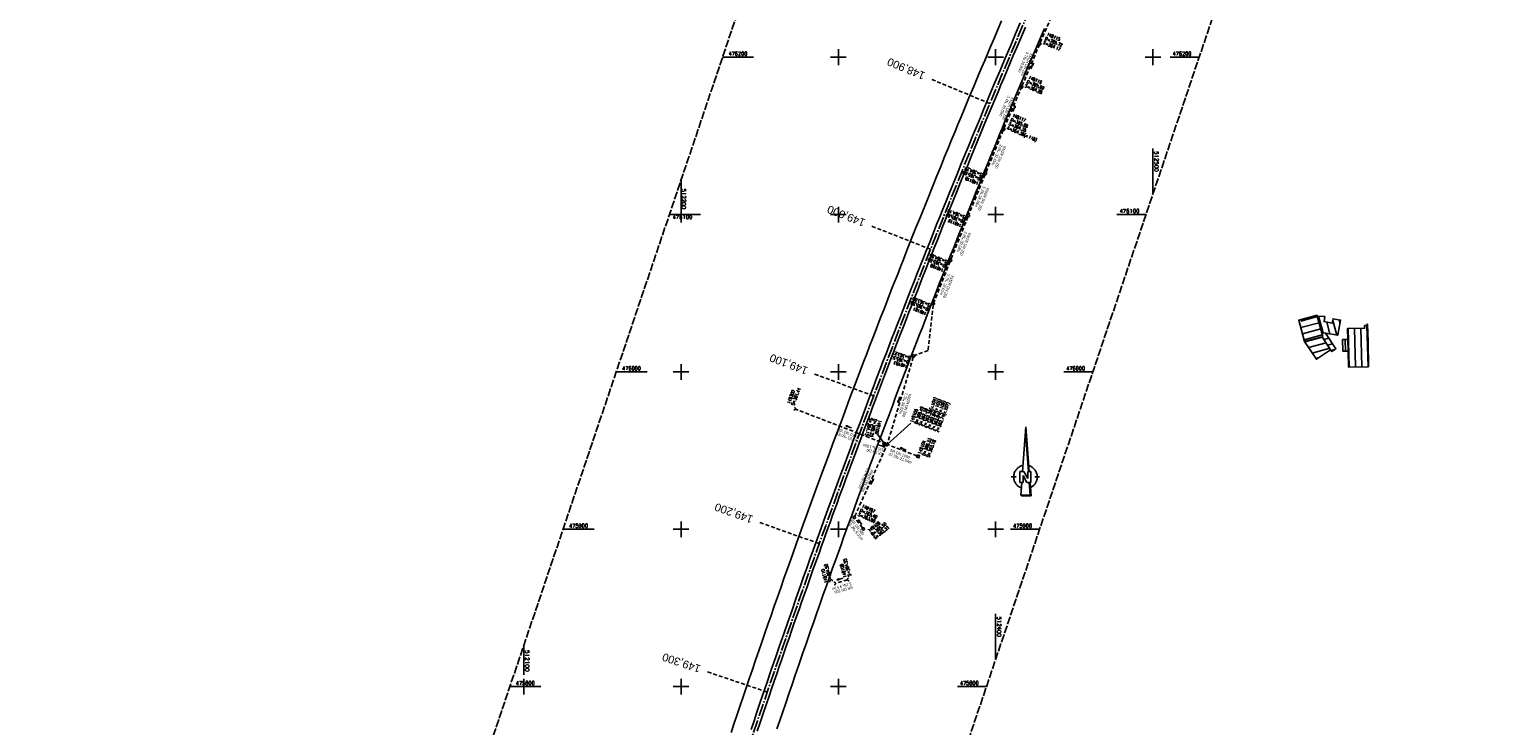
# Model space of a CAD drawing. Extents: x 510563 to 513920, y 467229 to 478797.
# Tile 61 of 67: x 511786 to 512720, y 475775 to 476218. Entities that reach past the tile are written whole.
import ezdxf
from ezdxf.enums import TextEntityAlignment as Align

# ---------------------------------------------------------------- set-up
doc = ezdxf.new("R2010")
doc.units = 0
doc.header["$LTSCALE"] = 10
doc.header["$MEASUREMENT"] = 0
for name, pattern in [('ACHSE', [5.5, 4, -0.5, 0.5, -0.5]), ('LT00', [0]), ('LT14', [0.6, 0.5, -0.1]), ('LT17', [0.15, 0.1, -0.05]), ('STRICHLINIE2', [0.375, 0.25, -0.125])]:
    doc.linetypes.add(name, pattern=pattern)
doc.layers.get('0').update_dxf_attribs({"linetype": 'LT00'})
for name, color, linetype in [('-AX-020', 250, 'ACHSE'), ('-BESCH-nachrichtlich', 81, 'STRICHLINIE2'), ('-Halt-Pfeil', 4, 'LT00'), ('-Haltung', 7, 'STRICHLINIE2'), ('-Haltungsbeschriftung', 140, 'LT00'), ('-Schachtbeschriftung', 5, 'LT00'), ('-ST-20', 30, 'LT17'), ('1401', 7, 'Continuous'), ('DFK_BEB_SCHR', 254, 'LT00'), ('DFK_BEBAUUNG', 250, 'LT00'), ('V89_AFBR_BAB', 1, 'LT00'), ('V89_KA_MULD', 182, 'LT00'), ('V89_KA_PRUF', 182, 'LT00'), ('V89_RASTER', 250, 'LT00'), ('V89_UK_DURCH', 182, 'LT00')]:
    doc.layers.add(name, color=color, linetype=linetype)
doc.layers.add('-BLATT_89-RAND', color=7, linetype='LT14', plot=False)
doc.styles.add('Beschrift', font='ARIAL.TTF')
doc.styles.add('Haltungsbeschriftung', font='ARIAL.TTF', dxfattribs={"width": 0.75})
doc.styles.add('schachtbeschriftung', font='romans.shx', dxfattribs={"width": 0.75, "height": 2})
doc.styles.get("Standard").update_dxf_attribs({"font": 'romans.shx'})

# ---------------------------------------------------------------- blocks, each defined once
blk = doc.blocks.new('SYMB1401')
at = {"layer": '1401'}
for p, q in [((-2.1, -28.35), (0, 0)), ((0, 0), (2.15, -28.35)), ((1.65, -28.35), (-0.25, -3.35)), ((1.7, -28.35), (-0.22, -3.01)), ((1.75, -28.35), (-0.2, -2.68)), ((1.8, -28.35), (-0.17, -2.34)), ((1.85, -28.35), (-0.15, -2.01)), ((1.9, -28.35), (-0.12, -1.68)), ((1.95, -28.35), (-0.1, -1.34)), ((2, -28.35), (-0.07, -1.01)), ((2.05, -28.35), (-0.05, -0.67)), ((2.1, -28.35), (-0.02, -0.34)), ((-9.25, -31.85), (-6.25, -31.85)), ((-3.75, -35.35), (-3.75, -28.35)), ((-3.75, -28.35), (-1.2, -28.35)), ((-1.75, -35.35), (-3.75, -35.35)), ((-2.65, -35.35), (-3.25, -43.35)), ((0.7, -35.35), (-1.75, -30.9)), ((-1.75, -30.9), (-1.75, -35.35)), ((1.25, -32.8), (-1.2, -28.35)), ((3.25, -35.35), (0.7, -35.35)), ((1.25, -32.8), (1.25, -28.35)), ((3.25, -28.35), (1.25, -28.35)), ((2.75, -43.35), (2.15, -35.35)), ((2.8, -43.4), (2.2, -35.35)), ((3.3, -43.85), (2.65, -35.35)), ((3.25, -28.35), (3.25, -35.35)), ((5.75, -31.85), (8.75, -31.85)), ((-3.25, -43.35), (2.75, -43.35)), ((-3.2, -43.4), (2.8, -43.4))]:
    blk.add_line(p, q, dxfattribs=at)
for points in [[(-7.74, -32.11), (-7.75, -31.56), (-7.7, -31.01), (-7.62, -30.47), (-7.51, -29.93), (-7.35, -29.4), (-7.15, -28.89), (-6.92, -28.39), (-6.65, -27.91), (-6.34, -27.45), (-6.01, -27.02), (-5.64, -26.61), (-5.24, -26.23), (-4.82, -25.88), (-4.37, -25.56), (-3.9, -25.28), (-3.41, -25.03), (-2.9, -24.81), (-2.38, -24.64), (-1.85, -24.5)], [(1.85, -24.65), (2.37, -24.82), (2.88, -25.03), (3.37, -25.28), (3.85, -25.57), (4.3, -25.88), (4.72, -26.23), (5.12, -26.61), (5.49, -27.02), (5.83, -27.45), (6.13, -27.91), (6.41, -28.39), (6.64, -28.89), (6.84, -29.4), (7, -29.93), (7.12, -30.47), (7.2, -31.01), (7.24, -31.56), (7.25, -32.11)], [(-2.9, -38.85), (-3.41, -38.64), (-3.9, -38.39), (-4.37, -38.1), (-4.81, -37.78), (-5.24, -37.43), (-5.64, -37.05), (-6, -36.64), (-6.34, -36.21), (-6.64, -35.75), (-6.91, -35.27), (-7.15, -34.78), (-7.35, -34.26), (-7.5, -33.74), (-7.62, -33.2), (-7.7, -32.66), (-7.74, -32.11)], [(-3.15, -43.45), (2.85, -43.45), (2.25, -35.35)], [(-3.1, -43.5), (2.9, -43.5), (2.3, -35.35)], [(-3.05, -43.55), (2.95, -43.55), (2.35, -35.35)], [(-3, -43.6), (3, -43.6), (2.4, -35.35)], [(-2.95, -43.65), (3.05, -43.65), (2.45, -35.35)], [(-2.9, -43.7), (3.1, -43.7), (2.5, -35.35)], [(-2.85, -43.75), (3.15, -43.75), (2.55, -35.35)], [(-2.8, -43.8), (3.2, -43.8), (2.6, -35.35)], [(-2.78, -43.82), (3.25, -43.82), (2.62, -35.35)], [(7.25, -32.11), (7.21, -32.66), (7.13, -33.21), (7.01, -33.74), (6.85, -34.27), (6.65, -34.78), (6.42, -35.28), (6.15, -35.76), (5.84, -36.22), (5.5, -36.66), (5.13, -37.07), (4.74, -37.45), (4.31, -37.8), (3.86, -38.12), (3.39, -38.4), (2.9, -38.65)], [(-3.25, -43.35), (-2.75, -43.85), (3.3, -43.85)]]:
    blk.add_lwpolyline(points, dxfattribs=at)
blk = doc.blocks.new('SYMB1210')
at = {"color": 0, "linetype": 'ByBlock'}
blk.add_line((0.018815, -0.179014), (0.055623, -0.17119), dxfattribs=at)
for points in [[(-0.2, -0.2), (-0.2, 0.2), (0.2, 0.2), (0.2, -0.2), (-0.2, -0.2)], [(0.018815, 0.179014), (-0.018815, 0.179014), (-0.055623, 0.17119), (-0.09, 0.155885), (-0.120444, 0.133766), (-0.145623, 0.105801), (-0.164438, 0.073213), (-0.176067, 0.037424), (-0.18, 0)], [(-0.18, 0), (-0.176067, -0.037424), (-0.164438, -0.073213), (-0.145623, -0.105801), (-0.120444, -0.133766), (-0.09, -0.155885), (-0.055623, -0.17119), (-0.018815, -0.179014), (0.018815, -0.179014)], [(0.18, 0), (0.176067, 0.037424), (0.164438, 0.073213), (0.145623, 0.105801), (0.120444, 0.133766), (0.09, 0.155885), (0.055623, 0.17119), (0.018815, 0.179014)], [(0.055623, -0.17119), (0.09, -0.155885), (0.120444, -0.133766), (0.145623, -0.105801), (0.164438, -0.073213), (0.176067, -0.037424), (0.18, 0)]]:
    blk.add_lwpolyline(points, dxfattribs=at)
blk = doc.blocks.new('SYMB0003')
at = {"color": 0, "linetype": 'ByBlock'}
for p, q in [((-0.015712, 0), (0.010166, 0.012015)), ((0, -0.021257), (-0.015712, 0)), ((0.010166, 0.012015), (0, -0.021257))]:
    blk.add_line(p, q, dxfattribs=at)
for points in [[(-0.031395, 0.499013), (-0.093691, 0.491144), (-0.154509, 0.475528), (-0.21289, 0.452414), (-0.267913, 0.422164), (-0.318712, 0.385257), (-0.364484, 0.342274), (-0.404509, 0.293893), (-0.438154, 0.240877), (-0.464888, 0.184062), (-0.484292, 0.124345), (-0.496058, 0.062667), (-0.5, 0)], [(-0.5, 0), (-0.496058, -0.062667), (-0.484292, -0.124345), (-0.464888, -0.184062), (-0.438154, -0.240877), (-0.404509, -0.293893), (-0.364485, -0.342274), (-0.318712, -0.385257), (-0.267914, -0.422164), (-0.21289, -0.452414), (-0.154509, -0.475529), (-0.093691, -0.491144), (-0.031395, -0.499014), (0.031395, -0.499014)], [(0.5, 0), (0.496057, 0.062667), (0.484292, 0.124345), (0.464888, 0.184062), (0.438153, 0.240877), (0.404509, 0.293893), (0.364484, 0.342274), (0.318712, 0.385257), (0.267913, 0.422164), (0.21289, 0.452414), (0.154509, 0.475528), (0.093691, 0.491144), (0.031395, 0.499013), (-0.031395, 0.499013)], [(0.031395, -0.499014), (0.093691, -0.491144), (0.154509, -0.475529), (0.21289, -0.452414), (0.267914, -0.422164), (0.318712, -0.385257), (0.364485, -0.342274), (0.404509, -0.293893), (0.438154, -0.240877), (0.464889, -0.184062), (0.484292, -0.124345), (0.496058, -0.062667), (0.5, 0)]]:
    blk.add_lwpolyline(points, dxfattribs=at)
blk = doc.blocks.new('SYMB1107')
at = {"color": 0, "linetype": 'ByBlock'}
for points in [[(-0.2, 0), (-0.196157, 0.039018), (-0.184776, 0.076537), (-0.166294, 0.111114), (-0.141421, 0.141421), (-0.111114, 0.166294), (-0.076537, 0.184776), (-0.039018, 0.196157), (0, 0.2)], [(0, 0.2), (0.039018, 0.196157), (0.076537, 0.184776), (0.111114, 0.166294), (0.141421, 0.141421), (0.166294, 0.111114), (0.184776, 0.076537), (0.196157, 0.039018), (0.2, 0)]]:
    blk.add_lwpolyline(points, dxfattribs=at)
blk = doc.blocks.new('SYMB0070')
at = {"color": 0, "linetype": 'ByBlock'}
for p, q in [((-0.5, 0), (0.2, 0)), ((0.5, 0), (0.2, 0.1)), ((0.2, 0.1), (0.2, 0)), ((0.468, 0), (0.21, 0.086)), ((0.21, 0.086), (0.21, -0.086)), ((0.21, -0.086), (0.468, 0)), ((0.22, -0.072), (0.437, 0)), ((0.23, -0.058), (0.405, 0)), ((0.24, -0.045), (0.374, 0)), ((0.342, 0), (0.25, 0.031)), ((0.25, 0.031), (0.25, -0.031)), ((0.25, -0.031), (0.342, 0)), ((0.26, -0.017), (0.31, 0)), ((0.27, -0.003), (0.279, 0))]:
    blk.add_line(p, q, dxfattribs=at)
for points in [[(0.2, 0), (0.2, -0.1), (0.5, 0)], [(0.437, 0), (0.22, 0.072), (0.22, -0.072)], [(0.405, 0), (0.23, 0.058), (0.23, -0.058)], [(0.374, 0), (0.24, 0.045), (0.24, -0.045)], [(0.31, 0), (0.26, 0.017), (0.26, -0.017)], [(0.279, 0), (0.27, 0.003), (0.27, -0.003)]]:
    blk.add_lwpolyline(points, dxfattribs=at)

msp = doc.modelspace()

# ---------------------------------------------------------------- linework, layer by layer
at = {"layer": '-AX-020', "ltscale": 0.2, "flags": 128}
msp.add_lwpolyline([(513881.72, 478796.97), (513877.87, 478787.35), (513870.37, 478768.8), (513862.79, 478750.28), (513855.14, 478731.79), (513847.41, 478713.32), (513839.61, 478694.89), (513831.74, 478676.49), (513823.79, 478658.13), (513815.77, 478639.79), (513807.68, 478621.49), (513799.51, 478603.22), (513791.27, 478584.98), (513782.96, 478566.77), (513774.58, 478548.6), (513766.12, 478530.46), (513757.59, 478512.36), (513748.99, 478494.29), (513740.31, 478476.25), (513731.57, 478458.25), (513722.75, 478440.29), (513713.86, 478422.36), (513704.9, 478404.46), (513695.86, 478386.6), (513686.76, 478368.78), (513677.58, 478351), (513668.34, 478333.25), (513659.02, 478315.54), (513649.63, 478297.86), (513640.17, 478280.23), (513630.64, 478262.63), (513621.04, 478245.07), (513611.37, 478227.54), (513601.63, 478210.06), (513591.82, 478192.62), (513586.74, 478183.65), (513576.83, 478166.26), (513566.85, 478148.92), (513556.8, 478131.61), (513546.69, 478114.34), (513536.51, 478097.1), (513526.28, 478079.91), (513515.99, 478062.74), (513505.64, 478045.61), (513495.23, 478028.52), (513484.78, 478011.45), (513474.27, 477994.42), (513463.71, 477977.42), (513453.11, 477960.45), (513442.46, 477943.5), (513431.76, 477926.59), (513421.03, 477909.7), (513410.25, 477892.84), (513399.43, 477876), (513388.58, 477859.18), (513377.69, 477842.39), (513366.77, 477825.62), (513355.82, 477808.87), (513344.83, 477792.14), (513333.82, 477775.43), (513322.78, 477758.74), (513311.72, 477742.06), (513300.63, 477725.4), (513289.52, 477708.75), (513278.39, 477692.12), (513267.24, 477675.5), (513256.08, 477658.89), (513244.9, 477642.29), (513233.71, 477625.7), (513222.5, 477609.12), (513211.29, 477592.54), (513200.07, 477575.97), (513188.84, 477559.41), (513177.6, 477542.84), (513166.37, 477526.28), (513154.8, 477509.24), (513142.5, 477491.11), (513130.2, 477472.99), (513117.9, 477454.86), (513105.61, 477436.73), (513093.33, 477418.59), (513081.06, 477400.44), (513068.81, 477382.28), (513056.57, 477364.12), (513044.34, 477345.94), (513032.14, 477327.75), (513019.96, 477309.55), (513007.8, 477291.33), (512995.67, 477273.09), (512983.57, 477254.83), (512971.49, 477236.55), (512959.45, 477218.25), (512947.45, 477199.93), (512935.48, 477181.58), (512923.55, 477163.21), (512911.66, 477144.81), (512899.82, 477126.38), (512888.03, 477107.93), (512876.28, 477089.44), (512864.58, 477070.92), (512852.94, 477052.36), (512841.35, 477033.77), (512829.82, 477015.15), (512818.35, 476996.49), (512806.94, 476977.79), (512795.6, 476959.05), (512789.64, 476949.14), (512778.41, 476930.34), (512767.24, 476911.5), (512756.13, 476892.61), (512745.1, 476873.69), (512734.14, 476854.72), (512723.25, 476835.72), (512712.42, 476816.68), (512701.67, 476797.59), (512690.98, 476778.47), (512680.37, 476759.31), (512669.82, 476740.11), (512659.35, 476720.87), (512648.95, 476701.6), (512638.61, 476682.28), (512628.35, 476662.93), (512618.16, 476643.54), (512608.04, 476624.11), (512597.99, 476604.65), (512588.01, 476585.15), (512578.1, 476565.61), (512568.26, 476546.04), (512558.5, 476526.43), (512548.8, 476506.79), (512539.18, 476487.11), (512529.63, 476467.4), (512520.15, 476447.65), (512510.75, 476427.87), (512501.42, 476408.05), (512492.16, 476388.2), (512482.97, 476368.31), (512473.85, 476348.4), (512464.81, 476328.44), (512455.84, 476308.46), (512446.94, 476288.44), (512438.12, 476268.39), (512429.37, 476248.31), (512420.69, 476228.2), (512412.09, 476208.05), (512403.56, 476187.88), (512395.11, 476167.67), (512386.72, 476147.43), (512378.42, 476127.17), (512370.18, 476106.87), (512362.02, 476086.54), (512353.94, 476066.18), (512345.92, 476045.79), (512337.99, 476025.38), (512330.13, 476004.93), (512322.34, 475984.46), (512314.63, 475963.96), (512306.99, 475943.43), (512299.43, 475922.87), (512291.94, 475902.28), (512284.53, 475881.67), (512277.19, 475861.03), (512269.93, 475840.36), (512262.74, 475819.67), (512255.63, 475798.95), (512248.6, 475778.21), (512241.64, 475757.44), (512234.76, 475736.64), (512227.95, 475715.82), (512221.22, 475694.97), (512214.57, 475674.11), (512207.99, 475653.21), (512201.49, 475632.29), (512200.13, 475627.89), (512194.28, 475608.79), (512188.5, 475589.67), (512182.78, 475570.54), (512177.14, 475551.38), (512171.56, 475532.2), (512166.05, 475513.01), (512160.62, 475493.79), (512155.26, 475474.55), (512149.97, 475455.29), (512148.09, 475448.36), (512142.91, 475429.07), (512137.8, 475409.77), (512132.78, 475390.44), (512127.83, 475371.09), (512122.96, 475351.72), (512118.16, 475332.33), (512113.45, 475312.92), (512108.81, 475293.5), (512104.25, 475274.06), (512099.76, 475254.59), (512095.36, 475235.11), (512091.03, 475215.62), (512086.78, 475196.1), (512082.61, 475176.57), (512078.52, 475157.02), (512074.51, 475137.46), (512070.57, 475117.88), (512066.72, 475098.28), (512063.24, 475080.25), (512059.53, 475060.62), (512055.9, 475040.98), (512052.34, 475021.33), (512048.86, 475001.67), (512045.44, 474981.99), (512042.08, 474962.3), (512038.79, 474942.6), (512035.56, 474922.89), (512032.39, 474903.18), (512029.27, 474883.45), (512026.2, 474863.71), (512023.18, 474843.97), (512020.21, 474824.22), (512017.28, 474804.47), (512014.39, 474784.7), (512011.54, 474764.94), (512008.73, 474745.16), (512005.95, 474725.39), (512003.2, 474705.61), (512000.47, 474685.82), (511997.78, 474666.03), (511995.1, 474646.24), (511992.44, 474626.45), (511989.8, 474606.65), (511987.17, 474586.85), (511984.55, 474567.05), (511981.94, 474547.25), (511979.34, 474527.45), (511976.74, 474507.69), (511975.13, 474495.38), (511973.48, 474482.82), (511971.82, 474470.25), (511970.17, 474457.69), (511968.51, 474445.13), (511966.84, 474432.57), (511965.15, 474420.02), (511963.46, 474407.46), (511961.75, 474394.91), (511960.03, 474382.35), (511958.28, 474369.81), (511956.52, 474357.26), (511954.73, 474344.72), (511952.92, 474332.18), (511951.08, 474319.64), (511949.21, 474307.11), (511947.31, 474294.58), (511945.38, 474282.06), (511943.41, 474269.55), (511941.4, 474257.04), (511939.35, 474244.53), (511937.27, 474232.04), (511935.14, 474219.55), (511932.96, 474207.07), (511930.74, 474194.59), (511928.46, 474182.13), (511926.14, 474169.68), (511923.76, 474157.23), (511921.32, 474144.8), (511918.83, 474132.38), (511916.28, 474119.97), (511913.66, 474107.57), (511910.98, 474095.19), (511908.24, 474082.82), (511905.43, 474070.46), (511902.54, 474058.13), (511899.59, 474045.81), (511896.56, 474033.5), (511893.47, 474021.26), (511890.29, 474009), (511887.03, 473996.75), (511883.7, 473984.53), (511880.29, 473972.33), (511876.8, 473960.15), (511873.23, 473947.99), (511869.59, 473935.86), (511865.87, 473923.74), (511862.08, 473911.66), (511858.21, 473899.59), (511854.26, 473887.55), (511850.24, 473875.54), (511846.14, 473863.55), (511841.96, 473851.59), (511837.71, 473839.65), (511833.39, 473827.75), (511828.99, 473815.86), (511824.51, 473804.01), (511819.96, 473792.19), (511815.33, 473780.39), (511810.64, 473768.63), (511805.86, 473756.89), (511801.02, 473745.18), (511796.09, 473733.51), (511791.1, 473721.87), (511786.03, 473710.25), (511780.89, 473698.68), (511775.67, 473687.13), (511770.39, 473675.61), (511765.03, 473664.13), (511759.6, 473652.69), (511754.09, 473641.28), (511748.51, 473629.9), (511742.87, 473618.56), (511737.15, 473607.25), (511731.36, 473595.99), (511725.49, 473584.75), (511719.56, 473573.56), (511713.56, 473562.4), (511707.48, 473551.28), (511701.34, 473540.2), (511695.13, 473529.16), (511688.84, 473518.16), (511682.49, 473507.2), (511676.07, 473496.28), (511669.58, 473485.39), (511663.02, 473474.55), (511656.39, 473463.76), (511649.7, 473453), (511642.94, 473442.29), (511636.1, 473431.62), (511629.21, 473420.99), (511622.24, 473410.41), (511615.21, 473399.87), (511608.11, 473389.37), (511600.95, 473378.92), (511593.72, 473368.52), (511586.42, 473358.16), (511579.06, 473347.85), (511571.64, 473337.58), (511564.15, 473327.36), (511556.59, 473317.19), (511548.97, 473307.07), (511541.29, 473297), (511533.54, 473286.97), (511525.74, 473276.99), (511517.86, 473267.07), (511509.93, 473257.19), (511501.93, 473247.36), (511493.87, 473237.58), (511485.75, 473227.86), (511477.57, 473218.19), (511475.55, 473215.81), (511467.29, 473206.2), (511458.98, 473196.64), (511450.61, 473187.13), (511442.18, 473177.67), (511433.71, 473168.25), (511425.19, 473158.87), (511416.62, 473149.54), (511408.01, 473140.24), (511399.37, 473130.98), (511390.68, 473121.76), (511381.96, 473112.57), (511373.2, 473103.41), (511364.42, 473094.28), (511355.61, 473085.17), (511346.77, 473076.1), (511337.91, 473067.04), (511329.03, 473058), (511320.13, 473048.99), (511311.22, 473039.98), (511302.29, 473031), (511293.34, 473022.02), (511284.39, 473013.05), (511275.44, 473004.09), (511266.47, 472995.14), (511255.91, 472984.59), (511236.79, 472965.5), (511230.18, 472958.9), (511223.57, 472952.29), (511216.96, 472945.68), (511210.37, 472939.06), (511203.78, 472932.43), (511197.22, 472925.79), (511190.66, 472919.13), (511184.13, 472912.44), (511177.62, 472905.74), (511171.14, 472899.01), (511164.68, 472892.25), (511158.26, 472885.46), (511151.88, 472878.64), (511145.53, 472871.79), (511139.22, 472864.89), (511132.96, 472857.96), (511126.75, 472850.98), (511120.58, 472843.95), (511114.48, 472836.88), (511109.32, 472830.82), (511103.32, 472823.65), (511097.39, 472816.44), (511091.51, 472809.17), (511085.7, 472801.85), (511079.95, 472794.49), (511074.26, 472787.07), (511068.64, 472779.61), (511063.08, 472772.1), (511057.59, 472764.54), (511052.16, 472756.93), (511046.8, 472749.28), (511041.5, 472741.58), (511036.27, 472733.84), (511031.1, 472726.05), (511026.01, 472718.22), (511020.98, 472710.35), (511016.01, 472702.43), (511011.12, 472694.47), (511006.29, 472686.47), (511001.53, 472678.43), (510996.84, 472670.35), (510992.22, 472662.22), (510987.67, 472654.06), (510983.19, 472645.86), (510978.78, 472637.62), (510974.44, 472629.35), (510970.17, 472621.04), (510965.98, 472612.69), (510961.85, 472604.3), (510957.8, 472595.88), (510953.82, 472587.43), (510949.91, 472578.94), (510946.07, 472570.42), (510942.31, 472561.87), (510938.62, 472553.28), (510935.01, 472544.67), (510931.46, 472536.02), (510928, 472527.34), (510924.6, 472518.64), (510921.29, 472509.9), (510918.04, 472501.14), (510914.87, 472492.35), (510911.78, 472483.53), (510908.76, 472474.69), (510905.82, 472465.82), (510902.96, 472456.92), (510900.17, 472448), (510897.45, 472439.06), (510894.82, 472430.1), (510892.26, 472421.11), (510889.78, 472412.1), (510887.37, 472403.07), (510885.04, 472394.02), (510882.79, 472384.95), (510880.62, 472375.87), (510878.53, 472366.76), (510876.51, 472357.64), (510874.57, 472348.49), (510872.71, 472339.34), (510870.93, 472330.16), (510869.23, 472320.98), (510867.6, 472311.77), (510866.06, 472302.56), (510864.59, 472293.33), (510863.2, 472284.09), (510861.89, 472274.84), (510860.67, 472265.57), (510859.52, 472256.3), (510858.45, 472247.02), (510857.45, 472237.73), (510856.54, 472228.43), (510855.71, 472219.12), (510854.96, 472209.81), (510854.29, 472200.49), (510853.7, 472191.16), (510853.18, 472181.83), (510852.75, 472172.5), (510852.4, 472163.16), (510852.13, 472153.82), (510851.93, 472144.48), (510851.82, 472135.13), (510851.79, 472125.79), (510851.84, 472116.44), (510851.96, 472107.1), (510852.01, 472104.71), (510852.24, 472095.37), (510852.54, 472086.03), (510852.93, 472076.69), (510853.39, 472067.36), (510853.92, 472058.03), (510854.53, 472048.71), (510855.21, 472039.39), (510855.96, 472030.07), (510856.78, 472020.77), (510857.67, 472011.46), (510858.63, 472002.17), (510859.65, 471992.88), (510860.73, 471983.6), (510861.88, 471974.33), (510863.09, 471965.06), (510864.36, 471955.8), (510865.69, 471946.55), (510867.08, 471937.31), (510868.53, 471928.08), (510870.02, 471918.86), (510871.58, 471909.64), (510873.18, 471900.44), (510874.84, 471891.24), (510876.54, 471882.05), (510878.3, 471872.88), (510880.1, 471863.71), (510881.95, 471854.55), (510883.84, 471845.4), (510885.78, 471836.26), (510887.76, 471827.12), (510889.78, 471818), (510891.83, 471808.88), (510893.93, 471799.78), (510896.06, 471790.68), (510898.23, 471781.59), (510900.44, 471772.51), (510902.67, 471763.44), (510904.94, 471754.37), (510907.24, 471745.32), (510909.57, 471736.27), (510911.93, 471727.22), (510914.31, 471718.19), (510916.72, 471709.16), (510919.15, 471700.14), (510921.61, 471691.12), (510924.09, 471682.11), (510926.59, 471673.11), (510929.1, 471664.11), (510931.64, 471655.12), (510934.19, 471646.13), (510936.76, 471637.14), (510939.34, 471628.16), (510941.94, 471619.19), (510944.55, 471610.22), (510947.17, 471601.25), (510949.8, 471592.28), (510952.43, 471583.31), (510955.08, 471574.35), (510957.73, 471565.39), (510960.38, 471556.43), (510963.04, 471547.47), (510967.7, 471531.77), (510970.25, 471523.2), (510975.26, 471506.32), (510980.27, 471489.44), (510985.27, 471472.57), (510990.27, 471455.68), (510995.25, 471438.8), (511000.21, 471421.91), (511005.16, 471405.01), (511010.09, 471388.11), (511014.99, 471371.2), (511019.86, 471354.28), (511024.7, 471337.36), (511029.51, 471320.42), (511034.28, 471303.47), (511039.01, 471286.52), (511043.7, 471269.55), (511048.34, 471252.56), (511052.93, 471235.57), (511057.46, 471218.56), (511061.95, 471201.53), (511066.37, 471184.49), (511070.73, 471167.43), (511075.02, 471150.36), (511079.24, 471133.27), (511083.39, 471116.16), (511086.57, 471102.84), (511090.59, 471085.7), (511094.53, 471068.54), (511098.39, 471051.37), (511102.17, 471034.17), (511105.87, 471016.96), (511109.5, 470999.73), (511113.05, 470982.49), (511116.52, 470965.23), (511119.91, 470947.95), (511123.22, 470930.66), (511126.45, 470913.36), (511129.61, 470896.04), (511132.69, 470878.7), (511135.68, 470861.35), (511138.6, 470843.99), (511141.44, 470826.62), (511144.2, 470809.23), (511146.88, 470791.83), (511149.49, 470774.42), (511152.01, 470757), (511154.45, 470739.56), (511156.82, 470722.12), (511159.1, 470704.66), (511161.31, 470687.19), (511163.44, 470669.72), (511165.49, 470652.23), (511165.64, 470650.9), (511167.87, 470631.02), (511170.03, 470611.14), (511172.1, 470591.25), (511174.1, 470571.35), (511176.01, 470551.44), (511177.85, 470531.52), (511179.53, 470512.55), (511180.88, 470496.34), (511182.16, 470480.14), (511183.36, 470463.92), (511184.48, 470447.7), (511185.52, 470431.48), (511186.48, 470415.25), (511187.36, 470399.01), (511188.16, 470382.77), (511188.88, 470366.53), (511189.52, 470350.29), (511190.08, 470334.04), (511190.56, 470317.79), (511190.96, 470301.53), (511191.28, 470285.28), (511191.52, 470269.02), (511191.68, 470252.76), (511191.76, 470236.51), (511191.77, 470220.25), (511191.69, 470203.99), (511191.53, 470187.73), (511191.29, 470171.47), (511191.24, 470169.01), (511190.91, 470152.75), (511190.5, 470136.5), (511190.02, 470120.25), (511189.47, 470104), (511188.85, 470087.75), (511188.17, 470071.51), (511187.43, 470055.27), (511186.63, 470039.03), (511185.78, 470022.79), (511184.88, 470006.56), (511183.93, 469990.33), (511182.94, 469974.1), (511181.91, 469957.87), (511180.85, 469941.65), (511179.74, 469925.43), (511178.61, 469909.21), (511177.46, 469892.99), (511176.28, 469876.78), (511175.08, 469860.56), (511173.86, 469844.35), (511172.63, 469828.14), (511171.39, 469811.93), (511170.14, 469795.72), (511168.85, 469778.99), (511030.96, 467993.35), (511029.42, 467973.41), (511027.88, 467953.47), (511026.35, 467933.52), (511024.83, 467913.58), (511023.32, 467893.64), (511021.83, 467873.7), (511020.35, 467853.75), (511018.9, 467833.8), (511017.47, 467813.85), (511016.06, 467793.9), (511014.69, 467773.95), (511013.35, 467754), (511012.05, 467734.04), (511010.78, 467714.08), (511009.56, 467694.12), (511008.38, 467674.15), (511007.25, 467654.18), (511006.18, 467634.21), (511005.15, 467614.24), (511004.19, 467594.26), (511003.28, 467574.28), (511002.44, 467554.3), (511001.67, 467534.31), (511000.96, 467514.33), (511000.33, 467494.34), (510999.77, 467474.34), (510999.56, 467465.71), (510999.11, 467445.71), (510998.75, 467425.72), (510998.46, 467405.72), (510998.26, 467385.72), (510998.14, 467365.72), (510998.09, 467345.72), (510998.13, 467325.72), (510998.24, 467305.72), (510998.44, 467285.72), (510998.71, 467265.72), (510999.07, 467245.73), (510999.43, 467229.16)], dxfattribs=at)
at = {"layer": '-BESCH-nachrichtlich'}
for p, q in [((512360.31, 476042.58), (512357.09, 476013.65)), ((512357.09, 476013.65), (512348.51, 476010.34))]:
    msp.add_line(p, q, dxfattribs=at)
at = {"layer": '-BLATT_89-RAND'}
msp.add_lwpolyline([(512293.56, 476398.61), (511997.32, 475522.33), (512269.2, 475430.42), (512565.44, 476306.7), (512293.56, 476398.61)], dxfattribs=at)
at = {"layer": '-Haltung'}
for p, q in [((512428.35, 476209.24), (512439.64, 476235.3)), ((512416.77, 476181.74), (512427.77, 476207.86)), ((512405.37, 476154.98), (512416.19, 476180.36)), ((512404.8, 476153.6), (512393.81, 476126.81)), ((512393.25, 476125.43), (512382.94, 476099.95)), ((512382.38, 476098.56), (512371.57, 476071.56)), ((512371.01, 476070.17), (512360.67, 476044.02)), ((512347.6, 476009.35), (512331.29, 475954.61)), ((512330.38, 475954.16), (512272.63, 475976.38)), ((512310.4, 475908.23), (512330.77, 475953.21)), ((512330.04, 475954.15), (512330.35, 475954.07)), ((512350.01, 475946.57), (512331.78, 475953.62)), ((512315.37, 475900.82), (512310.55, 475906.96)), ((512305.85, 475867.9), (512298.09, 475865.7))]:
    msp.add_line(p, q, dxfattribs=at)
at = {"layer": '-Schachtbeschriftung'}
for p, q in [((512331.08, 475953.89), (512346.14, 475967.5)), ((512329.31, 475954.33), (512324.89, 475960.33))]:
    msp.add_line(p, q, dxfattribs=at)
at = {"layer": '-ST-20', "ltscale": 2.5}
for p, q in [((512396.3, 476170.55), (512359.35, 476185.85)), ((512358.59, 476077.93), (512321.37, 476092.56)), ((512322.43, 475984.7), (512284.94, 475998.65)), ((512287.83, 475890.88), (512250.15, 475904.28)), ((512254.8, 475796.5), (512216.92, 475809.34))]:
    msp.add_line(p, q, dxfattribs=at)
at = {"layer": 'DFK_BEB_SCHR'}
for p, q in [((512604.54, 476035.11), (512593.98, 476032.26)), ((512605.27, 476035.44), (512608.1, 476024.92)), ((512614.31, 476032.63), (512616.78, 476023.43)), ((512618.87, 476031.09), (512618.33, 476033.11)), ((512593.99, 476028.11), (512605.57, 476031.25)), ((512606.61, 476027.39), (512595.04, 476024.25)), ((512596.09, 476020.39), (512607.65, 476023.53)), ((512608.9, 476024.78), (512607.42, 476024.38)), ((512612.44, 476024.17), (512610.43, 476031.65)), ((512624.07, 476027.62), (512624.71, 476003.09)), ((512628.71, 476003.14), (512628.07, 476027.67)), ((512632.07, 476027.71), (512632.71, 476003.19)), ((512636.71, 476003.25), (512636.03, 476029.51)), ((512607.67, 476022.03), (512596.6, 476019)), ((512598.95, 476015.49), (512610, 476018.52)), ((512612.32, 476015.01), (512601.3, 476011.99)), ((512608.64, 476020.57), (512611.84, 476021.43)), ((512614.18, 476017.92), (512610.97, 476017.05)), ((512613.29, 476013.54), (512615.53, 476014.14)), ((512622.18, 476020.57), (512622.34, 476013.21)), ((512603.65, 476008.49), (512605.1, 476008.88))]:
    msp.add_line(p, q, dxfattribs=at)
at = {"layer": 'DFK_BEBAUUNG'}
for points in [[(512607.93, 476022.49, 0), (512607.45, 476022.36, 0), (512596.38, 476019.33, 0), (512592.7, 476032.84, 0), (512604.29, 476035.98, 0), (512604.43, 476035.51, 0), (512607.29, 476024.87, 0), (512607.93, 476022.49, 0)], [(512607.29, 476024.87, 0), (512604.43, 476035.51, 0), (512609.33, 476035.13, 0), (512608.81, 476031.93, 0), (512614.01, 476031.04, 0), (512614.53, 476033.75, 0), (512619.21, 476032.96, 0), (512617.45, 476023.32, 0), (512609.7, 476024.64, 0), (512607.69, 476024.99, 0), (512607.29, 476024.87, 0)], [(512607.45, 476022.36, 0), (512607.93, 476022.49, 0), (512607.29, 476024.87, 0), (512607.69, 476024.99, 0), (512609.7, 476024.64, 0), (512616.33, 476014.69, 0), (512613.71, 476012.9, 0), (512612.92, 476014.11, 0), (512607.45, 476022.36, 0)], [(512636.4, 476030.35, 0), (512636.69, 476019.17, 0), (512636.99, 476003.25, 0), (512624.27, 476003.08, 0), (512624.04, 476013.24, 0), (512623.88, 476020.59, 0), (512623.72, 476027.62, 0), (512634.52, 476027.74, 0), (512634.5, 476029.47, 0), (512636.08, 476029.51, 0), (512636.06, 476030.34, 0), (512636.4, 476030.35, 0)], [(512596.38, 476019.33, 0), (512607.45, 476022.36, 0), (512612.92, 476014.11, 0), (512603.91, 476008.09, 0), (512596.38, 476019.33, 0)], [(512623.88, 476020.59, 0), (512624.04, 476013.24, 0), (512620.62, 476013.19, 0), (512620.54, 476020.55, 0), (512623.88, 476020.59, 0)]]:
    msp.add_polyline3d(points, dxfattribs=at)
at = {"layer": 'V89_AFBR_BAB'}
for points in [[(512231.77, 475770.74), (512233.77, 475776.72), (512235.66, 475782.34), (512237.56, 475787.95), (512239.46, 475793.56), (512241.36, 475799.17), (512243.36, 475805.05), (512245.36, 475810.92), (512247.37, 475816.8), (512249.39, 475822.67), (512251.34, 475828.3), (512253.29, 475833.93), (512255.25, 475839.57), (512257.21, 475845.19), (512259.26, 475851.06), (512261.31, 475856.92), (512263.37, 475862.79), (512265.44, 475868.65), (512268.11, 475876.19), (512270.79, 475883.72), (512273.48, 475891.26), (512275.58, 475897.12), (512277.68, 475902.98), (512279.8, 475908.83), (512281.92, 475914.68), (512283.61, 475919.31), (512285.3, 475923.93), (512287, 475928.55), (512288.7, 475933.17), (512290.41, 475937.78), (512292.47, 475943.35), (512294.53, 475948.92), (512296.59, 475954.49), (512298.66, 475960.06), (512300.84, 475965.91), (512303.02, 475971.76), (512305.21, 475977.61), (512307.4, 475983.45), (512310.33, 475991.22), (512313.26, 475998.98), (512316.21, 476006.74), (512318.03, 476011.51), (512319.86, 476016.28), (512321.68, 476021.05), (512323.52, 476025.82), (512325.36, 476030.59), (512327.1, 476035.05), (512328.84, 476039.52), (512330.59, 476043.98), (512332.34, 476048.45), (512334.08, 476052.91), (512335.9, 476057.56), (512337.72, 476062.2), (512339.54, 476066.84), (512341.36, 476071.48), (512343.19, 476076.12), (512346.15, 476083.61), (512349.13, 476091.09), (512352.12, 476098.56), (512356.14, 476108.57), (512360.19, 476118.58), (512362.64, 476124.6), (512365.1, 476130.62), (512367.56, 476136.64), (512370.03, 476142.66), (512372.01, 476147.5), (512374, 476152.34), (512375.99, 476157.18), (512377.99, 476162.01), (512379.99, 476166.85), (512383.03, 476174.13), (512386.07, 476181.41), (512389.13, 476188.68), (512391.09, 476193.33), (512393.06, 476197.97), (512395.03, 476202.61), (512397, 476207.25), (512398.98, 476211.89), (512401.38, 476217.55), (512403.8, 476223.2)], [(512430.97, 476218.31), (512429.05, 476213.82), (512427.14, 476209.33), (512425.22, 476204.84), (512423.32, 476200.34), (512420.96, 476194.78), (512418.61, 476189.22), (512416.26, 476183.66), (512413.91, 476178.1), (512412.26, 476174.2), (512410.62, 476170.31), (512408.98, 476166.41), (512407.35, 476162.51), (512405.72, 476158.61), (512404.09, 476154.71), (512402.52, 476150.91), (512400.96, 476147.12), (512399.4, 476143.32), (512397.85, 476139.52), (512396.29, 476135.72), (512394.74, 476131.92), (512392.97, 476127.58), (512391.19, 476123.24), (512389.42, 476118.9), (512387.65, 476114.55), (512385.89, 476110.21), (512383.56, 476104.48), (512381.25, 476098.75), (512378.94, 476093.02), (512376.63, 476087.29), (512374.87, 476082.9), (512373.11, 476078.5), (512371.36, 476074.11), (512369.61, 476069.72), (512367.86, 476065.32), (512366.01, 476060.63), (512364.17, 476055.93), (512362.33, 476051.23), (512360.49, 476046.53), (512358.67, 476041.83), (512356.91, 476037.32), (512355.16, 476032.8), (512353.41, 476028.29), (512351.66, 476023.78), (512349.91, 476019.26), (512348.42, 476015.44), (512346.93, 476011.61), (512345.45, 476007.78), (512343.97, 476003.95), (512342.5, 476000.11), (512341.04, 475996.28), (512339.77, 475992.93), (512338.5, 475989.58), (512337.25, 475986.23), (512335.99, 475982.87), (512334.74, 475979.52), (512333.49, 475976.16), (512332.23, 475972.81), (512330.77, 475968.92), (512329.31, 475965.03), (512327.84, 475961.14), (512326.38, 475957.25), (512324.92, 475953.36), (512323.46, 475949.47), (512321.87, 475945.18), (512320.28, 475940.9), (512318.69, 475936.61), (512317.11, 475932.31), (512315.53, 475928.02), (512313.76, 475923.21), (512312, 475918.4), (512310.23, 475913.59), (512308.48, 475908.78), (512306.72, 475903.97), (512305.05, 475899.34), (512303.37, 475894.72), (512301.71, 475890.09), (512300.04, 475885.47), (512298.38, 475880.84), (512296.38, 475875.24), (512294.38, 475869.65), (512292.38, 475864.05), (512290.39, 475858.46), (512288.36, 475852.72), (512286.34, 475846.98), (512284.32, 475841.24), (512282.32, 475835.5), (512280.77, 475831.05), (512279.23, 475826.6), (512277.69, 475822.14), (512276.16, 475817.69), (512274.63, 475813.23), (512272.59, 475807.3), (512270.56, 475801.37), (512268.53, 475795.43), (512266.51, 475789.49), (512264.66, 475784.03), (512262.82, 475778.57), (512260.98, 475773.1)]]:
    msp.add_lwpolyline(points, dxfattribs=at)
at = {"layer": 'V89_AFBR_BAB', "color": 0}
for points in [[(512415.66, 476221.82), (512412.49, 476214.41), (512409.33, 476207), (512406.05, 476199.29), (512402.79, 476191.57), (512399.54, 476183.85), (512397.21, 476178.31), (512394.89, 476172.77), (512392.57, 476167.23), (512390.26, 476161.69), (512387.8, 476155.76), (512385.35, 476149.83), (512382.91, 476143.89), (512380.48, 476137.96), (512377.96, 476131.81), (512375.45, 476125.66), (512372.95, 476119.5), (512370.45, 476113.35), (512368.44, 476108.41), (512366.45, 476103.47), (512364.45, 476098.53), (512362.47, 476093.59), (512360.25, 476088.05), (512358.05, 476082.51), (512355.85, 476076.96), (512353.66, 476071.41), (512351.82, 476066.73), (512349.98, 476062.05), (512348.15, 476057.37), (512346.31, 476052.69), (512344.48, 476048.01), (512342.71, 476043.5), (512340.95, 476038.99), (512339.19, 476034.48), (512337.43, 476029.96), (512335.68, 476025.45), (512333.89, 476020.83), (512332.11, 476016.2), (512330.34, 476011.57), (512328.57, 476006.95), (512326.8, 476002.32), (512324.56, 475996.42), (512322.32, 475990.53), (512320.08, 475984.63), (512317.86, 475978.73), (512315.71, 475973.01), (512313.57, 475967.28), (512311.43, 475961.56), (512309.31, 475955.83), (512307.63, 475951.31), (512305.96, 475946.79), (512304.28, 475942.27), (512302.61, 475937.74), (512300.94, 475933.22), (512299.24, 475928.62), (512297.54, 475924.01), (512295.85, 475919.41), (512294.16, 475914.8), (512292.47, 475910.19), (512290.76, 475905.48), (512289.06, 475900.77), (512287.37, 475896.06), (512285.68, 475891.35), (512283.99, 475886.64), (512281.97, 475880.98), (512279.96, 475875.32), (512277.95, 475869.67), (512275.95, 475864.01), (512273.25, 475856.34), (512270.56, 475848.68), (512267.88, 475841), (512265.27, 475833.47), (512262.66, 475825.93), (512260.06, 475818.39), (512257.39, 475810.6), (512254.72, 475802.81), (512252.06, 475795.01), (512250.17, 475789.43), (512248.28, 475783.85), (512246.39, 475778.27), (512244.51, 475772.68)], [(512248.45, 475771.62), (512250.33, 475777.22), (512252.21, 475782.82), (512254.1, 475788.41), (512256, 475794.01), (512257.59, 475798.69), (512259.19, 475803.37), (512260.8, 475808.05), (512262.4, 475812.73), (512264.01, 475817.41), (512265.55, 475821.91), (512267.1, 475826.4), (512268.65, 475830.89), (512270.2, 475835.38), (512271.76, 475839.87), (512273.37, 475844.47), (512274.99, 475849.08), (512276.61, 475853.68), (512278.24, 475858.28), (512279.87, 475862.87), (512281.88, 475868.52), (512283.88, 475874.16), (512285.89, 475879.8), (512287.91, 475885.44), (512289.3, 475889.36), (512290.7, 475893.28), (512292.11, 475897.19), (512293.52, 475901.11), (512294.93, 475905.02), (512296.35, 475908.93), (512297.75, 475912.79), (512299.17, 475916.65), (512300.59, 475920.51), (512302.01, 475924.36), (512303.43, 475928.21), (512304.85, 475932.07), (512306.52, 475936.58), (512308.19, 475941.1), (512309.86, 475945.61), (512311.53, 475950.13), (512313.21, 475954.64), (512314.63, 475958.45), (512316.06, 475962.26), (512317.49, 475966.08), (512318.92, 475969.89), (512320.34, 475973.7), (512321.77, 475977.51), (512323.02, 475980.86), (512324.27, 475984.22), (512325.52, 475987.57), (512326.78, 475990.92), (512328.03, 475994.27), (512329.3, 475997.62), (512330.56, 476000.97), (512332.05, 476004.85), (512333.54, 476008.74), (512335.04, 476012.62), (512336.54, 476016.5), (512338.05, 476020.38), (512339.56, 476024.26), (512341.33, 476028.81), (512343.1, 476033.37), (512344.87, 476037.92), (512346.64, 476042.47), (512348.42, 476047.02), (512350.21, 476051.58), (512352, 476056.14), (512353.8, 476060.7), (512355.59, 476065.26), (512357.39, 476069.82), (512359.17, 476074.3), (512360.94, 476078.79), (512362.72, 476083.27), (512364.5, 476087.75), (512366.29, 476092.23), (512368.58, 476097.95), (512370.89, 476103.66), (512373.2, 476109.37), (512375.52, 476115.08), (512377.75, 476120.53), (512379.98, 476125.98), (512382.21, 476131.43), (512384.44, 476136.88), (512386.36, 476141.55), (512388.28, 476146.23), (512390.2, 476150.9), (512392.13, 476155.57), (512394.06, 476160.24), (512395.92, 476164.69), (512397.78, 476169.15), (512399.65, 476173.6), (512401.51, 476178.05), (512403.39, 476182.5), (512405.34, 476187.15), (512407.3, 476191.79), (512409.25, 476196.44), (512411.22, 476201.08), (512413.18, 476205.72), (512415.08, 476210.19), (512416.99, 476214.65), (512418.89, 476219.1)]]:
    msp.add_lwpolyline(points, dxfattribs=at)
at = {"layer": 'V89_RASTER'}
for p, q in [((512300, 476195), (512300, 476205)), ((512400, 476205), (512400, 476195)), ((512500, 476195), (512500, 476205)), ((512246.1, 476200), (512226.41, 476200)), ((512305, 476200), (512295, 476200)), ((512405, 476200), (512395, 476200)), ((512505, 476200), (512495, 476200)), ((512529.37, 476200), (512510.87, 476200)), ((512500, 476113.12), (512500, 476141.98)), ((512200, 476121.87), (512200, 476095)), ((512192.61, 476100), (512212.29, 476100)), ((512295, 476100), (512305, 476100)), ((512300, 476095), (512300, 476105)), ((512395, 476100), (512405, 476100)), ((512400, 476105), (512400, 476095)), ((512477.06, 476100), (512495.56, 476100)), ((512200, 476005), (512200, 475995)), ((512300, 475995), (512300, 476005)), ((512400, 476005), (512400, 475995)), ((512178.48, 476000), (512158.8, 476000)), ((512205, 476000), (512195, 476000)), ((512305, 476000), (512295, 476000)), ((512405, 476000), (512395, 476000)), ((512461.76, 476000), (512443.26, 476000)), ((512200, 475905), (512200, 475895)), ((512300, 475895), (512300, 475905)), ((512400, 475905), (512400, 475895)), ((512124.99, 475900), (512144.68, 475900)), ((512195, 475900), (512205, 475900)), ((512295, 475900), (512305, 475900)), ((512395, 475900), (512405, 475900)), ((512409.45, 475900), (512427.95, 475900)), ((512400, 475846.18), (512400, 475817.32)), ((512100, 475807.57), (512100, 475826.07)), ((512110.87, 475800), (512091.19, 475800)), ((512100, 475795), (512100, 475805)), ((512205, 475800), (512195, 475800)), ((512200, 475805), (512200, 475795)), ((512305, 475800), (512295, 475800)), ((512300, 475795), (512300, 475805)), ((512394.14, 475800), (512375.64, 475800))]:
    msp.add_line(p, q, dxfattribs=at)

# ---------------------------------------------------------------- block references
at = {"layer": '-Halt-Pfeil', "yscale": 4.000000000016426, "zscale": 4}
for p, xscale, rotation in [((512423.19, 476194.41), 3.999999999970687, 67.16677710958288), ((512411.7, 476167.28), 3.999999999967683, 66.92832710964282), ((512398.38, 476140.59), 4.000000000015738, 247.6994771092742), ((512387.17, 476113.06), 4.000000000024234, 247.9797971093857), ((512376.05, 476085.43), 4.000000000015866, 248.1689271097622), ((512364.91, 476057.46), 4.000000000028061, 248.4141171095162), ((512338.49, 475982.27), 3.999999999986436, 253.4131271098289), ((512306.56, 475965.08), 4.000000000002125, 158.9602171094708), ((512327.74, 475952.96), 4.000000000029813, 346.1495171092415), ((512341.25, 475951.03), 3.999999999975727, 158.8587371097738), ((512321.49, 475930.31), 4.00000000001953, 65.63273710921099), ((512313.75, 475904.51), 4.000000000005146, 128.1153171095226), ((512300.91, 475868.36), 4.000000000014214, 195.8455971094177)]:
    msp.add_blockref('SYMB0070', p, dxfattribs=dict(at, xscale=xscale, rotation=rotation))
at = {"layer": '1401'}
msp.add_blockref('SYMB1401', (512419.21, 475965.1), dxfattribs=at)
at = {"layer": 'V89_KA_MULD', "xscale": 3.800000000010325, "yscale": 3.800000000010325, "zscale": 3.8, "rotation": 251.3214071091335}
for p in [(512329.31, 475954.33), (512350.71, 475946.3)]:
    msp.add_blockref('SYMB1210', p, dxfattribs=at)
at = {"layer": 'V89_KA_PRUF', "xscale": 1.499999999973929, "yscale": 1.499999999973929, "zscale": 1.5, "rotation": 251.3214071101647}
for p in [(512428.06, 476208.55), (512416.48, 476181.05), (512405.08, 476154.29), (512393.53, 476126.12), (512382.66, 476099.26), (512371.29, 476070.87), (512360.39, 476043.32), (512347.81, 476010.07), (512331.08, 475953.89), (512310.09, 475907.55), (512315.83, 475900.23)]:
    msp.add_blockref('SYMB0003', p, dxfattribs=at)
at = {"layer": 'V89_UK_DURCH', "zscale": 4}
for p, xscale, yscale, rotation in [((512271.93, 475976.64), 4.000000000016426, 4.000000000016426, 251.3214071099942), ((512297.37, 475865.49), 4.000000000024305, 4.000000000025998, 281.4857703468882), ((512306.57, 475868.11), 4.000000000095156, 4.000000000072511, 105.5615743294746)]:
    msp.add_blockref('SYMB1107', p, dxfattribs=dict(at, xscale=xscale, yscale=yscale, rotation=rotation))

# ---------------------------------------------------------------- texts
at = {"layer": '-Haltungsbeschriftung', "style": 'Haltungsbeschriftung'}
for s, rotation, width, p in [('3.7‰ 29.83m', 247.16677, 0.75, (512419.53, 476203.63)), ('KMZR DN 250', 247.16677, 0.75, (512421.89, 476202.63)), ('3.4‰ 29.09m', 246.92833, 0.75, (512407.64, 476175.74)), ('KMZR DN 250', 246.92833, 0.75, (512410, 476174.74)), ('3.0‰ 30.45m', 247.69948, 0.75, (512402.72, 476144.79)), ('KMZR DN 250', 247.69948, 0.75, (512405.09, 476143.82)), ('5.2‰ 28.98m', 247.97979, 0.75, (512391.95, 476118.15)), ('KMZR DN 250', 247.97979, 0.75, (512394.32, 476117.19)), ('2.9‰ 30.58m', 248.16893, 0.75, (512380.36, 476089.5)), ('KMZR DN 250', 248.16893, 0.75, (512382.74, 476088.55)), ('5.7‰ 29.62m', 248.41412, 0.75, (512369.58, 476062.43)), ('KMZR DN 250', 248.41412, 0.75, (512371.96, 476061.49)), ('7.3‰ 58.62m', 253.41312, 0.75, (512342.43, 475986.95)), ('KMZR DN 250', 253.41312, 0.75, (512344.88, 475986.22)), ('15.0‰ 63.37m', 338.96021, 0.75, (512298.62, 475960.17)), ('BR DN 1000', 338.96021, 0.75, (512299.54, 475962.55)), ('115.3‰ 1.82m', 166.14952, 0.65, (512328.86, 475951.23)), ('KR DN 150', 166.14952, 0.65, (512328.27, 475948.72)), ('37.5‰ 21.04m', 338.85874, 0.75, (512331.8, 475946.99)), ('BR DN 1000', 338.85874, 0.75, (512332.72, 475949.38)), ('5.1‰ 50.87m', 245.63274, 0.75, (512318.35, 475939.13)), ('KMZR DN 250', 245.63274, 0.75, (512320.68, 475938.07)), ('33.3‰ 9.31m', 308.11531, 0.75, (512305.8, 475903.9)), ('BR DN 500', 308.11531, 0.75, (512307.73, 475905.38)), ('3.1‰ 9.57m', 195.8456, 0.75, (512308.07, 475866.35)), ('BR DN 300', 195.8456, 0.75, (512308.77, 475864.01))]:
    msp.add_text(s, height=1.8, rotation=rotation, dxfattribs=dict(at, width=width)).set_placement(p)
at = {"layer": '-Schachtbeschriftung', "style": 'schachtbeschriftung', "width": 0.75}
for s, rotation, p in [('S=364.17', 336.59146, (512429.96, 476208.54)), ('D=365.72', 336.59146, (512431.11, 476211.18)), ('148115', 336.59146, (512432.25, 476213.83)), ('S=364.28', 337.16677, (512418.38, 476181.06)), ('D=365.69', 337.16677, (512419.5, 476183.72)), ('148116', 337.16677, (512420.62, 476186.37)), ('148117', 336.92833, (512410.37, 476162.24)), ('A=364.38(n.118)', 336.92833, (512406.98, 476154.3)), ('S=364.38', 336.92833, (512408.11, 476156.94)), ('D=365.68', 336.92833, (512409.24, 476159.59)), ('D=365.63', 157.97979, (512390.54, 476123.41)), ('S=364.29', 157.97979, (512391.62, 476126.08)), ('148118', 157.97979, (512389.46, 476120.74)), ('D=365.64', 158.16893, (512379.69, 476096.54)), ('S=364.14', 158.16893, (512380.76, 476099.21)), ('148119', 158.16893, (512378.62, 476093.87)), ('D=365.60', 158.41412, (512368.33, 476068.14)), ('S=364.05', 158.41412, (512369.39, 476070.81)), ('149100', 158.41412, (512367.27, 476065.46)), ('D=365.58', 158.41412, (512357.43, 476040.59)), ('S=363.88', 158.41412, (512358.49, 476043.27)), ('149101', 158.41412, (512356.37, 476037.92)), ('D=365.57', 163.41312, (512345.1, 476007.09)), ('S=363.27', 163.41312, (512345.92, 476009.85)), ('149103', 163.41312, (512344.27, 476004.33)), ('149300', 68.96022, (512269.17, 475979.58)), ('S=361.44', 68.96022, (512271.86, 475978.55)), ('Z=362.39(v.104)', 68.96022, (512355.48, 475964.55)), ('Z=362.84(v.103)', 68.96022, (512358.17, 475963.52)), ('Z=363.94(v.106)', 68.96022, (512360.86, 475962.48)), ('S=364.15', 256.14952, (512319.88, 475970.97)), ('D=365.25', 256.14952, (512322.67, 475970.28)), ('149106', 256.14952, (512325.47, 475969.59)), ('149105', 68.96022, (512347.42, 475967.65)), ('D=365.49', 68.96022, (512350.11, 475966.62)), ('S=362.39', 68.96022, (512352.8, 475965.59)), ('Z=362.74(v.107)', 68.96022, (512363.55, 475961.45)), ('149104', 68.85875, (512352.37, 475947.56)), ('D=366.33', 68.85875, (512355.05, 475946.52)), ('S=363.18', 68.85875, (512357.74, 475945.48)), ('D=365.40', 335.63274, (512313.48, 475911.38)), ('149107', 335.63274, (512314.67, 475914)), ('S=363.00', 335.63274, (512312.3, 475908.76)), ('149108', 38.11532, (512319.8, 475898.03)), ('D=365.50', 38.11532, (512321.58, 475895.76)), ('S=363.31', 38.11532, (512323.36, 475893.5)), ('S=364.52', 105.84758, (512296.17, 475866.97)), ('149109', 105.84561, (512305.38, 475869.59)), ('S=364.55', 105.84561, (512308.15, 475870.37)), ('149110', 105.84758, (512293.4, 475866.19))]:
    msp.add_text(s, height=2, rotation=rotation, dxfattribs=at).set_placement(p)
at = {"layer": '-ST-20', "style": 'Beschrift'}
for s, rotation, p in [('148,900', 157.36586, (512354.72, 476187.77)), ('149,000', 158.32338, (512316.72, 476094.39)), ('149,100', 159.27953, (512280.25, 476000.38)), ('149,200', 160.23167, (512245.44, 475905.95)), ('149,300', 161.19017, (512212.18, 475810.95))]:
    msp.add_text(s, height=5, rotation=rotation, dxfattribs=at).set_placement(p, align=Align.MIDDLE_LEFT)
at = {"layer": 'V89_RASTER'}
for s, rotation, width, p in [(' 476200', 359.99965, 0.931, (512228.6, 476201)), (' 476200', 359.99965, 0.931, (512510.87, 476201)), (' 512500', 269.99965, 1.01, (512501, 476141.98)), (' 512200', 269.99965, 1.006, (512200.54, 476118.15)), (' 476100', 359.99965, 0.979, (512192.9, 476097.17)), (' 476100', 359.99965, 0.979, (512477.06, 476101)), (' 476000', 359.99965, 0.928, (512160.98, 476001)), (' 476000', 359.99965, 0.928, (512443.26, 476001)), (' 475900', 359.99965, 0.938, (512127.18, 475901)), (' 475900', 359.99965, 0.938, (512409.45, 475901)), (' 512400', 269.99965, 0.994, (512401, 475846.18)), (' 512100', 269.99965, 1.063, (512101, 475825.07)), (' 475800', 359.99965, 0.934, (512093.37, 475801)), (' 475800', 359.99965, 0.934, (512375.64, 475801))]:
    msp.add_text(s, height=2.5, rotation=rotation, dxfattribs=dict(at, width=width)).set_placement(p)

doc.saveas('drawing.dxf')
